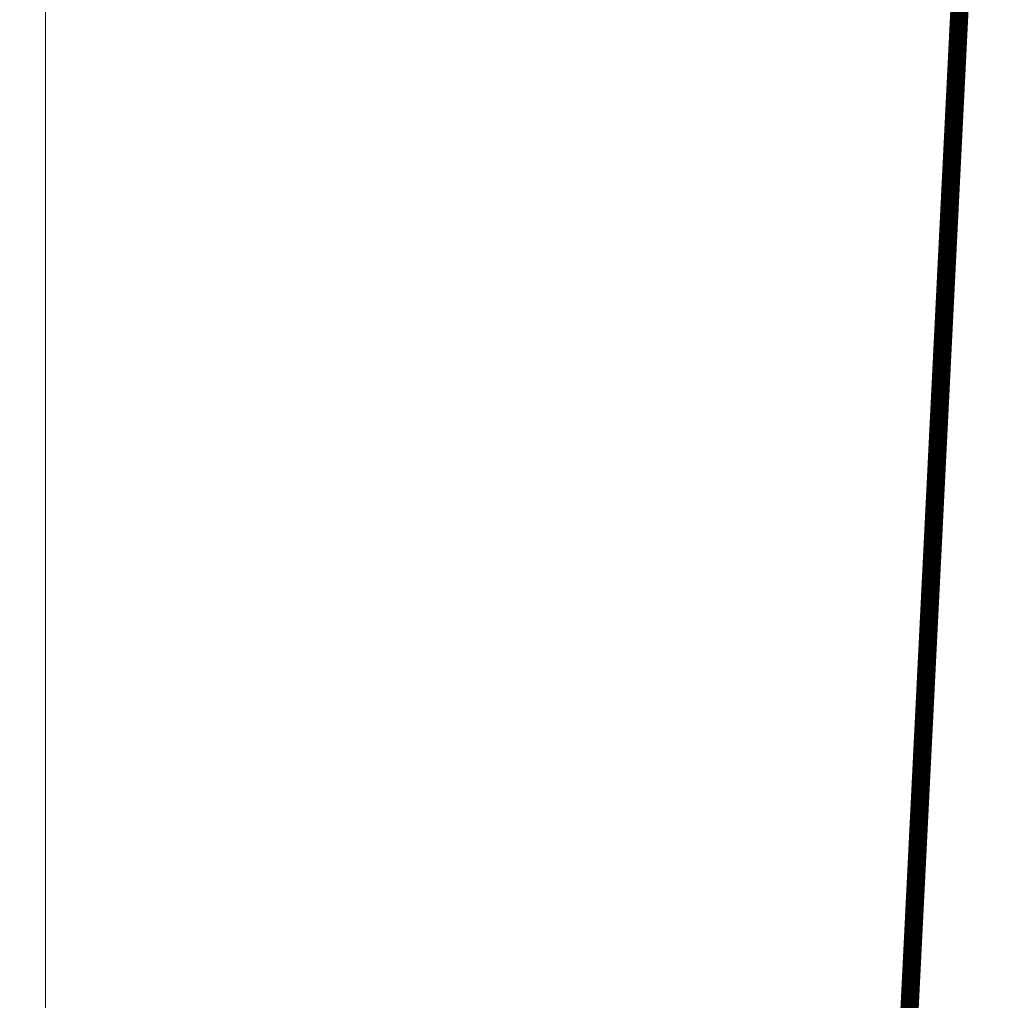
# Model space of a CAD drawing. Header units: millimetres. Extents: x -385852 to 693036, y -525006 to 444206.
# Tile 123 of 156: x 204550 to 205119, y 75603 to 76170. Entities that reach past the tile are written whole.
import ezdxf

# ---------------------------------------------------------------- set-up
doc = ezdxf.new("R2010")
doc.units = ezdxf.units.MM
doc.linetypes.add('CARKOVANA', pattern=[5, 3, -2])
doc.layers.add('A99_N_kce-pohl', color=7, linetype='Continuous', lineweight=9)
doc.layers.add('A99_N_kce-rez-ten', color=4, linetype='Continuous', lineweight=20)

msp = doc.modelspace()

# ---------------------------------------------------------------- linework, layer by layer
at = {"layer": 'A99_N_kce-pohl'}
msp.add_lwpolyline([(204564.8293, 82489.8035), (204564.8293, 75230)], dxfattribs=at)
at = {"layer": 'A99_N_kce-rez-ten', "linetype": 'CARKOVANA', "ltscale": 15, "const_width": 5}
for points in [[(205692.5, 81300), (205692.5, 81159.7431, -0.40066503), (205680.5808, 81147.2566), (205363.3828, 81132.5032, 0.38625393), (205337.1947, 81106.405), (205051.9055, 75395.8141), (204952.361, 75264.7003), (204733.3521, 75232.9236), (204552.5, 75152.3697), (204552.5, 75042.5)], [(205697.5, 81300), (205697.5, 81159.7431, -0.40066503), (205680.8131, 81142.262), (205363.6151, 81127.5086, 0.38625393), (205342.1885, 81106.1555), (205056.8222, 75394.0214), (204955.1053, 75260.0462), (204734.7546, 75228.0748), (204557.5, 75149.1232), (204557.5, 75042.5)]]:
    msp.add_lwpolyline(points, format="xyb", dxfattribs=at)
at = {"layer": 'A99_N_kce-rez-ten', "linetype": 'Continuous', "lineweight": 5, "ltscale": 0.5}
for points in [[(205690, 81300), (205690, 81159.7431, -0.40066503), (205680.4646, 81149.7539), (205363.2666, 81135.0005, 0.38625393), (205334.6978, 81106.5297), (205049.4472, 75396.7105), (204950.9889, 75267.0274), (204732.6508, 75235.3481), (204550, 75153.993), (204550, 75042.5)], [(205695, 81300), (205695, 81159.7431, -0.40066503), (205680.6969, 81144.7593), (205363.4989, 81130.0059, 0.38625393), (205339.6916, 81106.2802), (205054.3638, 75394.9178), (204953.7332, 75262.3733), (204734.0533, 75230.4992), (204555, 75150.7465), (204555, 75042.5)], [(205700, 81300), (205700, 81159.7431, -0.40066503), (205680.9292, 81139.7647), (205363.7312, 81125.0113, 0.38625393), (205344.6854, 81106.0308), (205059.2805, 75393.125), (204956.4774, 75257.7191), (204735.4559, 75225.6504), (204560, 75147.5), (204560, 75042.5)]]:
    msp.add_lwpolyline(points, format="xyb", dxfattribs=at)
at = {"layer": 'A99_N_kce-rez-ten', "linetype": 'Continuous'}
for points in [[(204555, 75042.5), (204555, 75150.7465), (204734.0533, 75230.4992), (204953.7332, 75262.3733), (205054.3638, 75394.9178), (205337.698, 81066.3746)], [(204560, 75042.5), (204560, 75147.5), (204735.4559, 75225.6504), (204956.4774, 75257.7191), (205059.2805, 75393.125), (205342.6918, 81066.1251)]]:
    msp.add_lwpolyline(points, dxfattribs=at)

doc.saveas('drawing.dxf')
